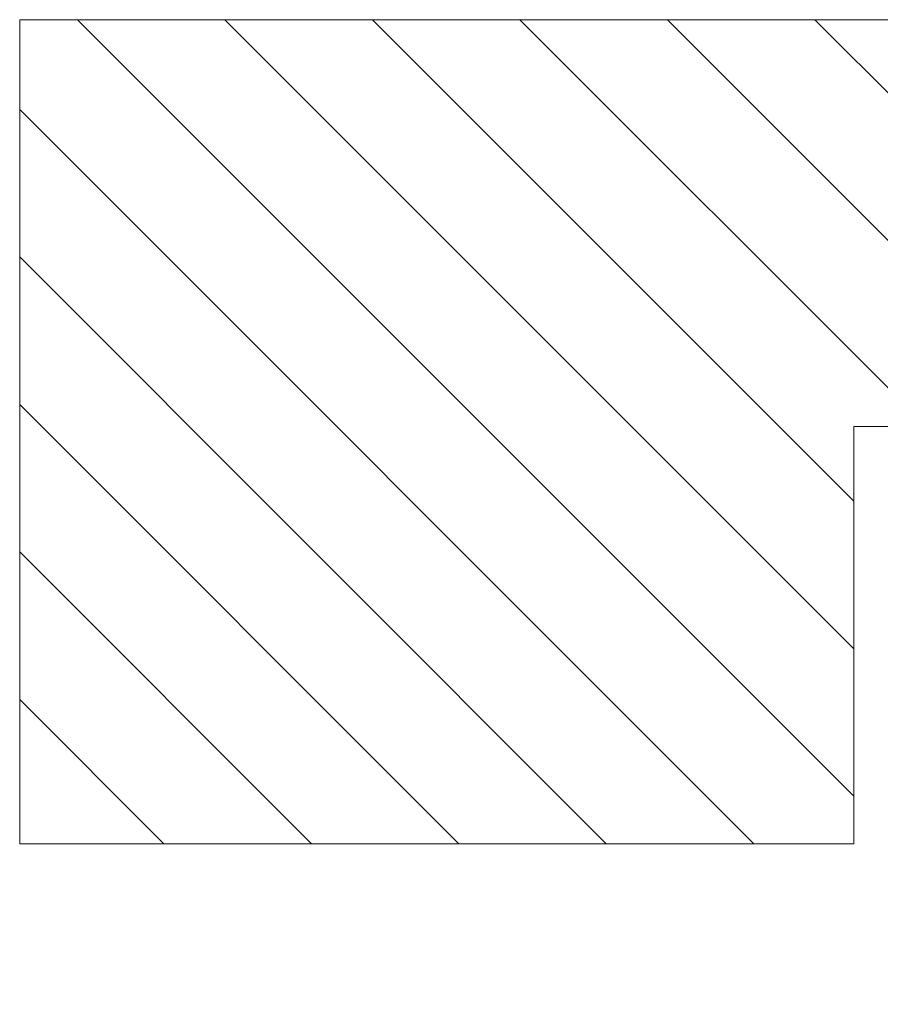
# Model space of a CAD drawing. Header units: centimetres. Extents: x -1737 to 22393, y -8842 to 3838.
# Tile 166 of 167: x 4859 to 7335, y 758 to 3590. Entities that reach past the tile are written whole.
import ezdxf

# ---------------------------------------------------------------- set-up
doc = ezdxf.new("R2010")
doc.units = ezdxf.units.CM
doc.layers.add('A-DETL-GENF', color=92, linetype='Continuous', lineweight=9)
doc.layers.add('A-DETL-MEDM', color=33, linetype='Continuous', lineweight=13)

msp = doc.modelspace()

# ---------------------------------------------------------------- hatches: boundary and pattern name
at = {"layer": 'A-DETL-GENF', "lineweight": 18}
h = msp.add_hatch(dxfattribs=at)
h.set_pattern_fill('FP_2', color=130, style=0, pattern_type=2)
h.set_pattern_definition([(315, (12857.5, 0), (212.132, 212.132), [])])
h.paths.add_polyline_path([(20833, 758), (22393, 758), (22393, 3158), (20833, 3158), (20833, 1054)], flags=0)
h.paths.add_polyline_path([(4859, 1220), (7259, 1220), (7259, 2420), (11541, 2420), (11541, 2865), (13941, 2865), (13941, 2420), (14316.1, 2420), (14502.6, 3590), (4859, 3590), (4859, 2420)], flags=0)

# ---------------------------------------------------------------- linework, layer by layer
at = {"layer": 'A-DETL-MEDM', "lineweight": 9}
for p, q in [((14502.6, 3590), (4859, 3590)), ((4859, 3590), (4859, 1220)), ((7259, 1220), (7259, 2420)), ((7259, 2420), (11541, 2420)), ((4859, 1220), (7259, 1220))]:
    msp.add_line(p, q, dxfattribs=at)

doc.saveas('drawing.dxf')
